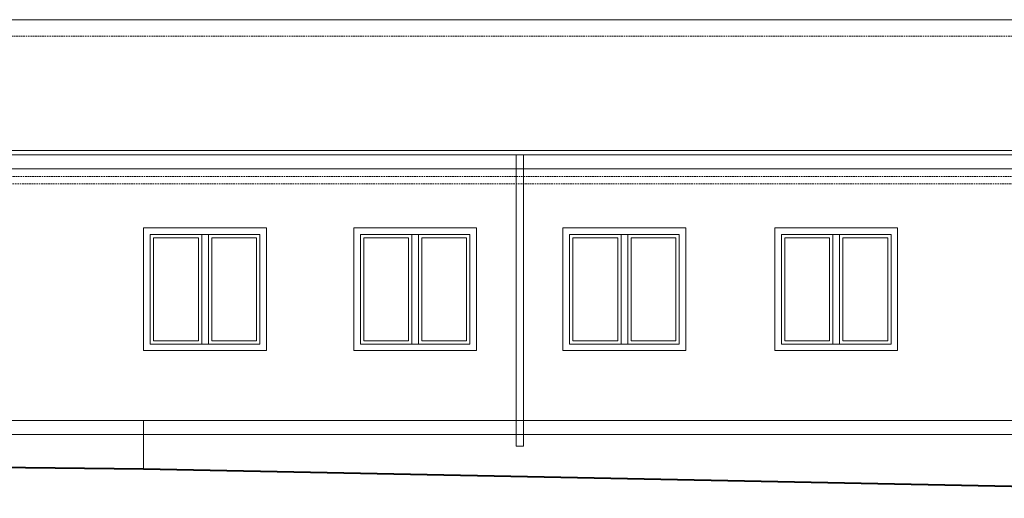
# Model space of a CAD drawing. Header units: centimetres. Extents: x -2458 to 12284, y -19336 to 2224.
# Tile 14 of 20: x 6950 to 8135, y -11068 to -10491. Entities that reach past the tile are written whole.
import ezdxf

# ---------------------------------------------------------------- set-up
doc = ezdxf.new("R2010")
doc.units = ezdxf.units.CM
doc.linetypes.add('DASHED2', pattern=[9.525, 6.35, -3.175])
doc.linetypes.add('GCAD_ISO03W100', pattern=[30, 12, -18])
for name, color, linetype, lineweight in [('200_DZIAŁOWE', 50, 'Continuous', 15), ('400_OKNA ISTNIEJĄCE', 130, 'Continuous', 5), ('500_WIDOK', 220, 'Continuous', 5), ('700_ELEWACJE', 70, 'Continuous', 9)]:
    doc.layers.add(name, color=color, linetype=linetype, lineweight=lineweight)

# ---------------------------------------------------------------- blocks, each defined once
blk = doc.blocks.new('okno elewacja')
at = {"layer": '400_OKNA ISTNIEJĄCE'}
for p, q in [((9517.3, 2425.9), (9369.3, 2425.9)), ((9369.3, 2425.9), (9369.3, 2277.9)), ((9517.3, 2277.9), (9517.3, 2425.9)), ((9509.3, 2417.9), (9377.3, 2417.9)), ((9377.3, 2417.9), (9377.3, 2285.9)), ((9435.3, 2413.9), (9381.3, 2413.9)), ((9381.3, 2413.9), (9381.3, 2289.9)), ((9435.3, 2289.9), (9435.3, 2413.9)), ((9439.3, 2285.9), (9439.3, 2417.9)), ((9447.3, 2285.9), (9447.3, 2417.9)), ((9505.3, 2413.9), (9451.3, 2413.9)), ((9451.3, 2289.9), (9451.3, 2413.9)), ((9505.3, 2289.9), (9505.3, 2413.9)), ((9509.3, 2285.9), (9509.3, 2417.9)), ((9381.3, 2289.9), (9435.3, 2289.9)), ((9451.3, 2289.9), (9505.3, 2289.9)), ((9369.3, 2277.9), (9517.3, 2277.9)), ((9377.3, 2285.9), (9509.3, 2285.9))]:
    blk.add_line(p, q, dxfattribs=at)

msp = doc.modelspace()

# ---------------------------------------------------------------- linework, layer by layer
at = {"layer": '200_DZIAŁOWE'}
msp.add_line((532.374, -10491.073), (8888.319, -10491.073), dxfattribs=at)
at = {"layer": '500_WIDOK'}
for p, q in [((8881.847, -10648.642), (538.847, -10648.642)), ((8881.847, -10654.05), (538.847, -10654.05)), ((7547.343, -10654.05), (7547.343, -11005.252)), ((7556.343, -10654.05), (7556.343, -11005.252)), ((7547.343, -11005.252), (7556.343, -11005.252))]:
    msp.add_line(p, q, dxfattribs=at)
at = {"layer": '700_ELEWACJE', "linetype": 'DASHED2', "ltscale": 0.3}
for p, q in [((538.847, -10511.073), (8881.847, -10511.073)), ((543.847, -10680.073), (8876.847, -10680.073)), ((548.847, -10689.073), (8871.847, -10689.073))]:
    msp.add_line(p, q, dxfattribs=at)
at = {"layer": '700_ELEWACJE'}
for p, q in [((538.847, -10671.073), (8881.847, -10671.073)), ((8871.847, -10974.073), (548.847, -10974.073)), ((7098.847, -10974.073), (7098.847, -11033.073)), ((8871.847, -10991.073), (4314.198, -10991.073))]:
    msp.add_line(p, q, dxfattribs=at)
at = {"layer": '700_ELEWACJE', "linetype": 'GCAD_ISO03W100'}
msp.add_line((8881.847, -10671.073), (7929.847, -10671.073), dxfattribs=at)
at = {"layer": '700_ELEWACJE', "lineweight": 40}
for p, q in [((7098.847, -11033.073), (6529.847, -11026.073)), ((8871.847, -11068.073), (7098.847, -11033.073))]:
    msp.add_line(p, q, dxfattribs=at)

# ---------------------------------------------------------------- block references
at = {"layer": '400_OKNA ISTNIEJĄCE', "rotation": 180}
for p in [(16616.103, -8464.158), (16869.103, -8464.158), (17121.103, -8464.158), (17376.103, -8464.158)]:
    msp.add_blockref('okno elewacja', p, dxfattribs=at)

doc.saveas('drawing.dxf')
